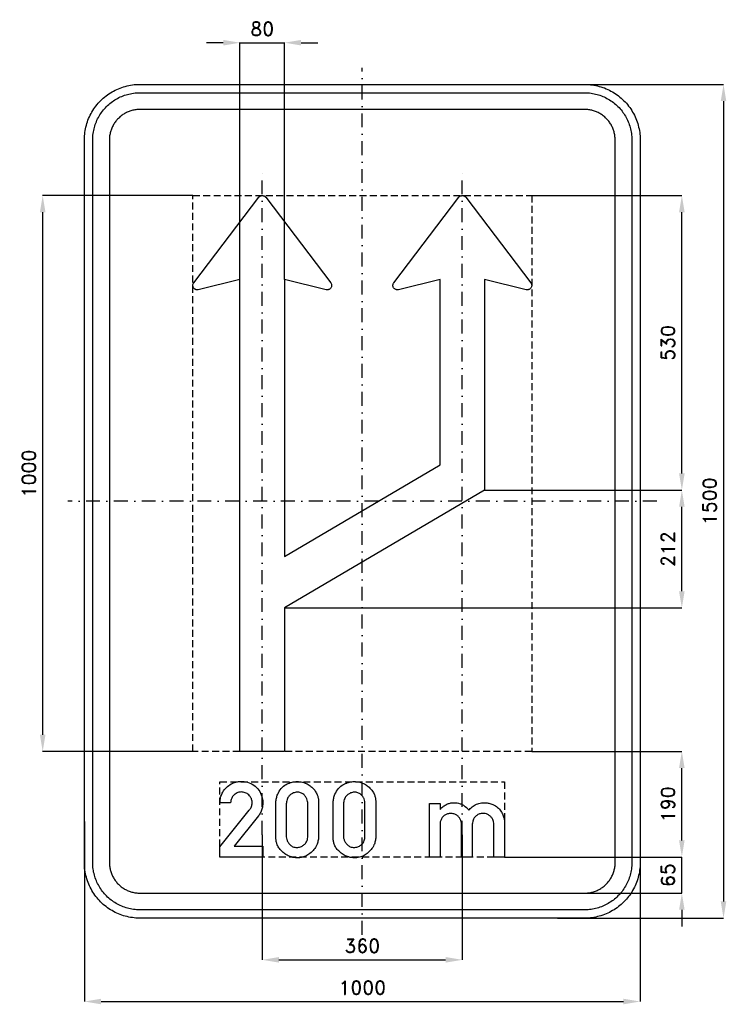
# Model space of a CAD drawing. Header units: millimetres. Extents: x -616 to 655, y -905 to 866.
import ezdxf

# ---------------------------------------------------------------- set-up
doc = ezdxf.new("R2010")
doc.units = ezdxf.units.MM
doc.header["$LTSCALE"] = 5
doc.linetypes.add('ČERCHOVANÁX2', pattern=[2, 1, -0.5, 0, -0.5])
doc.linetypes.add('ČÁRKOVANÁX2', pattern=[1.5, 1, -0.5])
doc.layers.add('Kóty', color=2, linetype='Continuous')
doc.layers.add('Značka', color=7, linetype='Continuous')
doc.styles.get("Standard").update_dxf_attribs({"font": 'romand.shx', "height": 25})
doc.dimstyles.get("Standard").update_dxf_attribs({"dimtxt": 25, "dimasz": 30, "dimexe": 0.18, "dimexo": 0.0625, "dimgap": 12.5, "dimtad": 1, "dimdec": 0, "dimzin": 0, "dimdsep": 46, "dimtxsty": 'Standard', "dimcen": 0.09, "dimadec": 0, "dimazin": 0, "dimtfac": 1, "dimtdec": 0, "dimtofl": 0, "dimtmove": 0, "dimatfit": 3, "dimfxl": 1, "dimtolj": 1, "dimtzin": 0, "dimarcsym": 0})

# ---------------------------------------------------------------- blocks, each defined once
blk = doc.blocks.new('*D0')
at = {"layer": 'Defpoints', "color": 0, "transparency": 16777216}
for p in [(-500, -576.2), (500, -596.8), (500, -900)]:
    blk.add_point(p, dxfattribs=at)
at = {"layer": 'Kóty', "color": 0, "lineweight": -2, "transparency": 16777216}
for p, q in [((-500, -576.2), (-500, -900.2)), ((500, -596.9), (500, -900.2)), ((-470, -900), (470, -900))]:
    blk.add_line(p, q, dxfattribs=at)
at = {"layer": 'Kóty', "color": 0, "transparency": 16777216}
for points in [[(-470, -895), (-470, -905), (-500, -900)], [(470, -895), (470, -905), (500, -900)]]:
    blk.add_solid(points, dxfattribs=at)
at = {"layer": 'Kóty', "color": 0, "transparency": 16777216, "insert": (0, -875), "char_height": 25, "attachment_point": 5}
blk.add_mtext('\\A1;1000', dxfattribs=at)
blk = doc.blocks.new('*D1')
at = {"layer": 'Defpoints', "color": 0, "transparency": 16777216}
for p in [(339.5, 750), (351.4, -750), (650, -750)]:
    blk.add_point(p, dxfattribs=at)
at = {"layer": 'Kóty', "color": 0, "lineweight": -2, "transparency": 16777216}
for p, q in [((339.6, 750), (650.2, 750)), ((650, 720), (650, -720)), ((351.5, -750), (650.2, -750))]:
    blk.add_line(p, q, dxfattribs=at)
at = {"layer": 'Kóty', "color": 0, "transparency": 16777216}
for points in [[(645, 720), (655, 720), (650, 750)], [(645, -720), (655, -720), (650, -750)]]:
    blk.add_solid(points, dxfattribs=at)
at = {"layer": 'Kóty', "color": 0, "transparency": 16777216, "insert": (625, 0), "char_height": 25, "attachment_point": 5, "rotation": 90}
blk.add_mtext('\\A1;1500', dxfattribs=at)
blk = doc.blocks.new('*D2')
at = {"layer": 'Defpoints', "color": 0, "transparency": 16777216}
for p in [(-180.015, -600.0625), (179.985, -600), (179.985, -825)]:
    blk.add_point(p, dxfattribs=at)
at = {"layer": 'Kóty', "color": 0, "lineweight": -2, "transparency": 16777216}
for p, q in [((-180.015, -600.125), (-180.015, -825.18)), ((179.985, -600.0625), (179.985, -825.18)), ((-150.015, -825), (149.985, -825))]:
    blk.add_line(p, q, dxfattribs=at)
at = {"layer": 'Kóty', "color": 0, "transparency": 16777216}
for points in [[(-150.015, -820), (-150.015, -830), (-180.015, -825)], [(149.985, -820), (149.985, -830), (179.985, -825)]]:
    blk.add_solid(points, dxfattribs=at)
at = {"layer": 'Kóty', "color": 0, "transparency": 16777216, "insert": (-0.015, -800), "char_height": 25, "attachment_point": 5}
blk.add_mtext('\\A1;360', dxfattribs=at)
blk = doc.blocks.new('*D3')
at = {"layer": 'Defpoints', "color": 0, "transparency": 16777216}
for p in [(-140.015, 825), (-220.015, 399.21), (-140.015, 399.21)]:
    blk.add_point(p, dxfattribs=at)
at = {"layer": 'Kóty', "color": 0, "lineweight": -2, "transparency": 16777216}
for p, q in [((-250.015, 825), (-280.015, 825)), ((-220.015, 399.2725), (-220.015, 825.18)), ((-140.015, 399.2725), (-140.015, 825.18)), ((-110.015, 825), (-80.015, 825))]:
    blk.add_line(p, q, dxfattribs=at)
at = {"layer": 'Kóty', "color": 0, "transparency": 16777216}
for points in [[(-250.015, 830), (-250.015, 820), (-220.015, 825)], [(-110.015, 830), (-110.015, 820), (-140.015, 825)]]:
    blk.add_solid(points, dxfattribs=at)
at = {"layer": 'Kóty', "color": 0, "transparency": 16777216, "insert": (-180.015, 850), "char_height": 25, "attachment_point": 5}
blk.add_mtext('\\A1;80', dxfattribs=at)
blk = doc.blocks.new('*D4')
at = {"layer": 'Defpoints', "color": 0, "transparency": 16777216}
for p in [(-575, 550), (-304.861, 550), (-304.9235, -450)]:
    blk.add_point(p, dxfattribs=at)
at = {"layer": 'Kóty', "color": 0, "lineweight": -2, "transparency": 16777216}
for p, q in [((-304.9235, 550), (-575.18, 550)), ((-575, -420), (-575, 520)), ((-304.986, -450), (-575.18, -450))]:
    blk.add_line(p, q, dxfattribs=at)
at = {"layer": 'Kóty', "color": 0, "transparency": 16777216}
for points in [[(-580, 520), (-570, 520), (-575, 550)], [(-580, -420), (-570, -420), (-575, -450)]]:
    blk.add_solid(points, dxfattribs=at)
at = {"layer": 'Kóty', "color": 0, "transparency": 16777216, "insert": (-600, 50), "char_height": 25, "attachment_point": 5, "rotation": 90}
blk.add_mtext('\\A1;1000', dxfattribs=at)
blk = doc.blocks.new('*D5')
at = {"layer": 'Defpoints', "color": 0, "transparency": 16777216}
for p in [(219.984, 20), (575, 20), (-140.015, -192)]:
    blk.add_point(p, dxfattribs=at)
at = {"layer": 'Kóty', "color": 0, "lineweight": -2, "transparency": 16777216}
for p, q in [((220.0465, 20), (575.18, 20)), ((575, -162), (575, -10)), ((-139.9525, -192), (575.18, -192))]:
    blk.add_line(p, q, dxfattribs=at)
at = {"layer": 'Kóty', "color": 0, "transparency": 16777216}
for points in [[(570, -10), (580, -10), (575, 20)], [(570, -162), (580, -162), (575, -192)]]:
    blk.add_solid(points, dxfattribs=at)
at = {"layer": 'Kóty', "color": 0, "transparency": 16777216, "insert": (550, -86), "char_height": 25, "attachment_point": 5, "rotation": 90}
blk.add_mtext('\\A1;212', dxfattribs=at)
blk = doc.blocks.new('*D6')
at = {"layer": 'Defpoints', "color": 0, "transparency": 16777216}
for p in [(304.86, 550), (575, 550), (220.0465, 20)]:
    blk.add_point(p, dxfattribs=at)
at = {"layer": 'Kóty', "color": 0, "lineweight": -2, "transparency": 16777216}
for p, q in [((304.9225, 550), (575.18, 550)), ((575, 50), (575, 520)), ((220.109, 20), (575.18, 20))]:
    blk.add_line(p, q, dxfattribs=at)
at = {"layer": 'Kóty', "color": 0, "transparency": 16777216}
for points in [[(570, 520), (580, 520), (575, 550)], [(570, 50), (580, 50), (575, 20)]]:
    blk.add_solid(points, dxfattribs=at)
at = {"layer": 'Kóty', "color": 0, "transparency": 16777216, "insert": (550, 285), "char_height": 25, "attachment_point": 5, "rotation": 90}
blk.add_mtext('\\A1;530', dxfattribs=at)
blk = doc.blocks.new('*D8')
at = {"layer": 'Defpoints', "color": 0, "transparency": 16777216}
for p in [(256, -640), (575, -640), (239.8, -705)]:
    blk.add_point(p, dxfattribs=at)
at = {"layer": 'Kóty', "color": 0, "lineweight": -2, "transparency": 16777216}
for p, q in [((575, -610), (575, -580)), ((256.1, -640), (575.2, -640)), ((239.8, -705), (575.2, -705)), ((575, -735), (575, -765))]:
    blk.add_line(p, q, dxfattribs=at)
at = {"layer": 'Kóty', "color": 0, "transparency": 16777216}
for points in [[(570, -610), (580, -610), (575, -640)], [(570, -735), (580, -735), (575, -705)]]:
    blk.add_solid(points, dxfattribs=at)
at = {"layer": 'Kóty', "color": 0, "transparency": 16777216, "insert": (550, -672.5), "char_height": 25, "attachment_point": 5, "rotation": 90}
blk.add_mtext('\\A1;65', dxfattribs=at)
blk = doc.blocks.new('*D9')
at = {"layer": 'Defpoints', "color": 0, "transparency": 16777216}
for p in [(304.86, -450), (575, -450), (256.0925, -640)]:
    blk.add_point(p, dxfattribs=at)
at = {"layer": 'Kóty', "color": 0, "lineweight": -2, "transparency": 16777216}
for p, q in [((304.9225, -450), (575.18, -450)), ((575, -610), (575, -480)), ((256.155, -640), (575.18, -640))]:
    blk.add_line(p, q, dxfattribs=at)
at = {"layer": 'Kóty', "color": 0, "transparency": 16777216}
for points in [[(570, -480), (580, -480), (575, -450)], [(570, -610), (580, -610), (575, -640)]]:
    blk.add_solid(points, dxfattribs=at)
at = {"layer": 'Kóty', "color": 0, "transparency": 16777216, "insert": (550, -545), "char_height": 25, "attachment_point": 5, "rotation": 90}
blk.add_mtext('\\A1;190', dxfattribs=at)

msp = doc.modelspace()

# ---------------------------------------------------------------- linework, layer by layer
at = {"layer": 'Kóty'}
for points in [[(-220.015, 825), (-140.015, 825)], [(575, -705), (575, -640)]]:
    msp.add_lwpolyline(points, dxfattribs=at)
at = {"layer": 'Značka', "color": 6, "linetype": 'ČERCHOVANÁX2', "ltscale": 5}
for points in [[(0, -780), (0, 780)], [(-180.015, -600), (-180.015, 600)], [(179.985, -600), (179.985, 600)], [(530, 0), (-530, 0)]]:
    msp.add_lwpolyline(points, dxfattribs=at)
at = {"layer": 'Značka', "color": 5}
for points in [[(-400, -750), (-400.393, -749.9988), (-400.785, -749.9969, -0.0321801), (-413.6978, -749.0925, -0.0354432), (-426.3873, -746.4557, -0.0362667), (-438.6591, -742.3068, -0.0344205), (-450.2266, -736.4713, -0.0337216), (-461.0042, -729.2849, -0.0340847), (-470.7107, -720.7107, -0.0342086), (-479.2931, -711.0064, -0.0342292), (-486.4713, -700.2266, -0.0340441), (-492.2651, -688.6512, -0.0334121), (-496.4557, -676.3873, -0.0341269), (-499.1355, -663.6918, -0.0367447), (-499.9969, -650.785), (-499.9989, -650.393), (-500, -650), (-500, 650), (-499.9988, 650.39), (-499.9969, 650.79, -0.0321796), (-499.0925, 663.7, -0.0354411), (-496.4557, 676.39, -0.0362697), (-492.3068, 688.66, -0.0344172), (-486.4713, 700.23, -0.033719), (-479.2849, 711, -0.0340776), (-470.7107, 720.71, -0.0342077), (-461.0064, 729.29, -0.0342268), (-450.2266, 736.47, -0.0340514), (-438.6512, 742.27, -0.0334162), (-426.3873, 746.46, -0.0341286), (-413.6918, 749.14, -0.0367456), (-400.785, 750), (-400.393, 750), (-400, 750), (400, 750), (400.393, 750), (400.785, 750, -0.0321794), (413.698, 749.09, -0.0354509), (426.387, 746.46, -0.0362816), (438.659, 742.31, -0.0344246), (450.227, 736.47, -0.0337312), (461.004, 729.28, -0.034081), (470.711, 720.71, -0.0342138), (479.293, 711.01, -0.0342285), (486.471, 700.23, -0.0340344), (492.265, 688.65, -0.0334114), (496.46, 676.39, -0.0341223), (499.14, 663.69, -0.0367412), (500, 650.79), (500, 650.39), (500, 650), (500, -650), (500, -650.393), (500, -650.785, -0.0321792), (499.09, -663.6978, -0.0354418), (496.46, -676.3873, -0.0362638), (492.307, -688.6591, -0.0344153), (486.471, -700.2266, -0.0337192), (479.285, -711.0042, -0.034086), (470.711, -720.7107, -0.0342054), (461.006, -729.2931, -0.0342295), (450.227, -736.4713, -0.0340459), (438.651, -742.2651, -0.0334135), (426.387, -746.4557, -0.034127), (413.692, -749.1355, -0.036745), (400.785, -749.9969), (400.393, -749.9989), (400, -750), (-400, -750)], [(-400, -735), (-400.334, -734.999), (-400.668, -734.9974, -0.0321799), (-411.6431, -734.2286, -0.0354431), (-422.4292, -731.9874, -0.036267), (-432.8602, -728.4608, -0.0344205), (-442.6926, -723.5006, -0.0337214), (-451.8536, -717.3922, -0.0340847), (-460.1041, -710.1041, -0.0342085), (-467.3991, -701.8554, -0.0342292), (-473.5006, -692.6926, -0.0340447), (-478.4254, -682.8535, -0.0334123), (-481.9874, -672.4292, -0.0341271), (-484.2652, -661.638, -0.0367448), (-484.9974, -650.668), (-484.9991, -650.334), (-485, -650), (-485, 650), (-484.999, 650.33), (-484.9974, 650.67, -0.0321808), (-484.2286, 661.64, -0.0354437), (-481.9874, 672.43, -0.0362674), (-478.4608, 682.86, -0.034419), (-473.5006, 692.69, -0.0337112), (-467.3922, 701.85, -0.0340785), (-460.1041, 710.1, -0.034195), (-451.8554, 717.4, -0.0342194), (-442.6926, 723.5, -0.0340514), (-432.8535, 728.43, -0.0334085), (-422.4292, 731.99, -0.0341207), (-411.638, 734.27, -0.0367451), (-400.668, 735), (-400.334, 735), (-400, 735), (400, 735), (400.334, 735), (400.668, 735, -0.0321738), (411.643, 734.23, -0.0354396), (422.429, 731.99, -0.0362613), (432.86, 728.46, -0.0344296), (442.693, 723.5, -0.0337309), (451.854, 717.39, -0.0340802), (460.104, 710.1, -0.0342125), (467.399, 701.86, -0.03423), (473.501, 692.69, -0.0340367), (478.425, 682.85, -0.0334178), (481.987, 672.43, -0.0341274), (484.265, 661.64, -0.0367509), (484.997, 650.67), (484.999, 650.33), (485, 650), (485, -650), (484.999, -650.334), (484.997, -650.668, -0.0321847), (484.229, -661.6431, -0.0354498), (481.987, -672.4292, -0.0362714), (478.461, -682.8602, -0.0344187), (473.501, -692.6926, -0.0337149), (467.392, -701.8536, -0.0340831), (460.104, -710.1041, -0.0342094), (451.855, -717.3991, -0.0342308), (442.693, -723.5006, -0.0340424), (432.854, -728.4254, -0.0334111), (422.429, -731.9874, -0.0341271), (411.638, -734.2652, -0.0367448), (400.668, -734.9974), (400.334, -734.9991), (400, -735), (-400, -735)], [(-400, -705), (400, -705), (400.216, -704.9994), (400.432, -704.9983, 0.0321799), (407.534, -704.5008, 0.0354424), (414.513, -703.0507, 0.0362647), (421.263, -700.7687, 0.0344223), (427.625, -697.5592, 0.033717), (433.552, -693.6067, 0.034088), (438.891, -688.8909, 0.0342122), (443.611, -683.5535, 0.0342287), (447.559, -677.6246, 0.0340415), (450.746, -671.2582, 0.0334124), (453.051, -664.513, 0.0341249), (454.525, -657.5305, 0.0367432), (454.998, -650.432), (454.999, -650.216), (455, -650), (455, 650), (454.999, 650.22), (454.998, 650.43, 0.0321867), (454.501, 657.53, 0.0354421), (453.051, 664.51, 0.0362779), (450.769, 671.26, 0.0344207), (447.559, 677.62, 0.0337176), (443.607, 683.55, 0.0340785), (438.891, 688.89, 0.0341988), (433.554, 693.61, 0.0342361), (427.625, 697.56, 0.0340303), (421.258, 700.75, 0.033395), (414.513, 703.05, 0.0341092), (407.53, 704.52, 0.0367438), (400.432, 705), (400.216, 705), (400, 705), (-400, 705), (-400.216, 705), (-400.432, 705, 0.0321706), (-407.5338, 704.5, 0.0354292), (-414.513, 703.05, 0.036266), (-421.2625, 700.77, 0.0344312), (-427.6246, 697.56, 0.0337345), (-433.5523, 693.61, 0.034079), (-438.8909, 688.89, 0.0342245), (-443.6112, 683.55, 0.0342352), (-447.5592, 677.62, 0.0340405), (-450.7458, 671.26, 0.0334087), (-453.0507, 664.51, 0.034125), (-454.5245, 657.53, 0.0367448), (-454.9983, 650.43), (-454.9994, 650.22), (-455, 650), (-455, -650), (-454.9994, -650.216), (-454.9983, -650.432, 0.0321797), (-454.5008, -657.5338, 0.0354429), (-453.0507, -664.513, 0.0362669), (-450.7687, -671.2625, 0.0344214), (-447.5592, -677.6246, 0.0337215), (-443.6067, -683.5523, 0.0340845), (-438.8909, -688.8909, 0.0342083), (-433.5535, -693.6112, 0.0342301), (-427.6246, -697.5592, 0.0340439), (-421.2582, -700.7458, 0.0334124), (-414.513, -703.0507, 0.0341275), (-407.5305, -704.5245, 0.0367453), (-400.432, -704.9983), (-400.216, -704.9994), (-400, -705)], [(-220.01, -450), (-220.01, 399.21), (-294.98, 380.66), (-295.07, 380.64), (-295.17, 380.62), (-295.39, 380.57), (-295.62, 380.53, -0.032535), (-296.66, 380.43, -0.0354495), (-297.71, 380.47, -0.0363036), (-298.74, 380.64, -0.034639), (-299.74, 380.95, -0.0340596), (-300.69, 381.38, -0.0344898), (-301.58, 381.94, -0.0345705), (-302.39, 382.6), (-303.1, 383.37), (-303.71, 384.22), (-304.2, 385.14), (-304.57, 386.12), (-304.8, 387.14), (-304.9, 388.19), (-304.86, 389.23), (-304.69, 390.26), (-304.38, 391.26), (-303.95, 392.22), (-303.39, 393.1), (-303.33, 393.19), (-303.27, 393.27), (-186.38, 546.84), (-186.32, 546.92), (-186.26, 546.99), (-185.68, 547.65), (-185.03, 548.24, -0.0355513), (-184.17, 548.84, -0.0347795), (-183.24, 549.32, -0.0345272), (-182.26, 549.68, -0.0344334), (-181.24, 549.91, -0.0344267), (-180.19, 550, -0.0341867), (-179.15, 549.95, -0.0343294), (-178.12, 549.77, -0.034714), (-177.12, 549.46, -0.0343644), (-176.17, 549.02, -0.033377), (-175.29, 548.45, -0.0344542), (-174.48, 547.78, -0.0379305), (-173.78, 547.01), (-173.71, 546.93), (-173.65, 546.84), (-56.76, 393.27), (-56.71, 393.2), (-56.65, 393.12), (-56.52, 392.93), (-56.39, 392.74), (-55.88, 391.82), (-55.5, 390.85), (-55.25, 389.83), (-55.14, 388.79), (-55.16, 387.74), (-55.32, 386.71), (-55.6, 385.7), (-56.03, 384.74), (-56.57, 383.85), (-57.22, 383.03), (-57.97, 382.3), (-58.82, 381.69), (-59.73, 381.18, -0.0347118), (-60.71, 380.8, -0.0343978), (-61.72, 380.55, -0.0332676), (-62.77, 380.43, -0.0345758), (-63.81, 380.45, -0.0383687), (-64.85, 380.61), (-64.95, 380.64), (-65.05, 380.66), (-140.01, 399.21), (-140.01, -99.159), (139.98, 65.73), (139.98, 399.21), (65.02, 380.66), (64.93, 380.64), (64.83, 380.62), (64.61, 380.57), (64.38, 380.53, -0.032535), (63.34, 380.43, -0.0354583), (62.29, 380.47, -0.0363036), (61.26, 380.64, -0.034639), (60.26, 380.95), (59.31, 381.38), (58.42, 381.94), (57.61, 382.6), (56.9, 383.37), (56.29, 384.22), (55.8, 385.14), (55.43, 386.12), (55.2, 387.14), (55.1, 388.19), (55.14, 389.23), (55.31, 390.26), (55.62, 391.26), (56.05, 392.22), (56.61, 393.1), (56.67, 393.19), (56.73, 393.27), (173.62, 546.84), (173.68, 546.92), (173.74, 546.99), (174.32, 547.65), (174.97, 548.24), (175.83, 548.84), (176.76, 549.32, -0.0342222), (177.74, 549.68, -0.0345222), (178.76, 549.91, -0.0345425), (179.81, 550, -0.0343043), (180.85, 549.95, -0.0341902), (181.88, 549.77, -0.0346849), (182.88, 549.46, -0.0342664), (183.83, 549.02), (184.71, 548.45), (185.52, 547.78), (186.22, 547.01), (186.28, 546.93), (186.35, 546.84), (303.24, 393.27), (303.29, 393.2), (303.35, 393.12), (303.48, 392.93), (303.61, 392.74), (304.12, 391.82), (304.49, 390.85), (304.75, 389.83), (304.86, 388.79), (304.84, 387.74), (304.68, 386.71), (304.4, 385.7), (303.97, 384.74), (303.43, 383.85), (302.78, 383.03), (302.02, 382.3), (301.18, 381.69), (300.26, 381.18), (299.29, 380.8, -0.0343658), (298.27, 380.55, -0.0332676), (297.23, 380.43, -0.0343456), (296.18, 380.45, -0.0384283), (295.15, 380.61), (295.05, 380.64), (294.95, 380.66), (219.98, 399.21), (219.98, 20), (-140.01, -192), (-140.01, -450), (-220.01, -450)], [(-256.03, -640), (-256.03, -621.958), (-203.22, -555.498), (-202.45, -554.521), (-201.71, -553.516, 0.0829791), (-198.85, -547.512, 0.0943981), (-198.22, -540.887, 0.0921532), (-199.61, -534.894, 0.0840255), (-203.01, -529.694, 0.0981467), (-208.99, -525.033, 0.106049), (-216.25, -523.098, 0.106166), (-223.63, -524.027, 0.0999533), (-230.11, -527.837, 0.0837277), (-234.15, -532.512, 0.0916537), (-236.31, -538.159), (-236.64, -540.244), (-236.82, -542.35), (-256.03, -542.35), (-255.98, -540.535), (-255.89, -538.722, -0.0594225), (-254.29, -530.616, -0.058226), (-250.83, -523.042, -0.0721484), (-244.4, -514.743, -0.0722198), (-235.92, -508.614, -0.0614808), (-227.77, -505.261, -0.0599421), (-219.03, -503.959, -0.0830621), (-206.56, -505.412, -0.0870443), (-195.24, -510.92, -0.0877596), (-186.16, -519.658, -0.0877873), (-180.63, -530.903, -0.0684788), (-178.91, -540.504, -0.0624169), (-179.73, -550.253, -0.0506904), (-181.84, -557.506, -0.0618401), (-185.48, -564.034), (-186.2, -565.02), (-186.94, -565.989), (-230.8, -620.734), (-178.97, -620.734), (-178.97, -640), (-256.03, -640)], [(-155.34, -544.094), (-155.35, -542.884), (-155.34, -541.675, -0.0490265), (-154.46, -534.293, -0.0499929), (-152.12, -527.163, -0.0795418), (-145.92, -516.976, -0.0890969), (-136.81, -509.43, -0.0597951), (-129.83, -506.201, -0.0520207), (-122.29, -504.592, -0.0620169), (-112.46, -504.58, -0.0645003), (-102.96, -507.011, -0.0554379), (-95.61, -510.687, -0.0554872), (-89.25, -515.884, -0.0511063), (-84.57, -521.502, -0.0548889), (-81.19, -527.964, -0.0452566), (-79.46, -533.51, -0.0459917), (-78.77, -539.256), (-78.74, -541.268), (-78.77, -543.278), (-78.77, -602.116), (-78.76, -603.325), (-78.77, -604.534, -0.0517783), (-79.68, -611.531, -0.049691), (-81.99, -618.245, -0.0667972), (-87.02, -626.695, -0.065912), (-94.09, -633.545, -0.0611027), (-101.69, -638.187, -0.0641443), (-110.2, -640.802, -0.0696624), (-119.99, -641.323, -0.0674499), (-129.55, -639.198, -0.0568158), (-137.26, -635.548, -0.0496032), (-144.06, -630.325, -0.0480623), (-149.21, -624.754, -0.0659016), (-152.92, -618.245, -0.0547556), (-154.72, -612.326, -0.0423693), (-155.34, -606.152), (-155.37, -604.131), (-155.34, -602.116), (-155.34, -544.094)], [(-52.33, -544.094), (-52.34, -542.884), (-52.33, -541.675, -0.0490265), (-51.45, -534.293, -0.0499929), (-49.11, -527.163, -0.0795418), (-42.91, -516.976, -0.0890969), (-33.8, -509.43, -0.0597951), (-26.82, -506.201, -0.0520207), (-19.29, -504.592, -0.0620169), (-9.46, -504.58, -0.0645003), (0.05, -507.011, -0.0554379), (7.4, -510.687, -0.0554872), (13.76, -515.884, -0.0511063), (18.43, -521.502, -0.0548889), (21.82, -527.964, -0.0452566), (23.54, -533.51, -0.0459917), (24.24, -539.256), (24.27, -541.268), (24.24, -543.278), (24.24, -602.116), (24.25, -603.325), (24.24, -604.534, -0.0517783), (23.33, -611.531, -0.049691), (21.02, -618.245, -0.0667972), (15.99, -626.695, -0.065912), (8.92, -633.545, -0.0611027), (1.31, -638.187, -0.0641443), (-7.19, -640.802, -0.0696624), (-16.98, -641.323, -0.0674499), (-26.54, -639.198, -0.0568158), (-34.25, -635.548, -0.0496032), (-41.06, -630.325, -0.0480623), (-46.2, -624.754, -0.0659016), (-49.91, -618.245, -0.0547556), (-51.71, -612.326, -0.0423693), (-52.33, -606.152), (-52.36, -604.131), (-52.33, -602.116), (-52.33, -544.094)], [(-136.81, -544.094), (-136.81, -602.116), (-136.82, -602.925), (-136.81, -603.733, 0.0738963), (-135.86, -608.731, 0.0595341), (-133.59, -613.408, 0.0707199), (-129.76, -618.217, 0.0945857), (-124.71, -621.466, 0.108402), (-117.96, -622.799, 0.0875516), (-111.02, -621.466, 0.0781521), (-105.53, -618.612, 0.08816), (-101.34, -614.209, 0.0617759), (-99.38, -610.531, 0.0611714), (-98.36, -606.503), (-98.17, -604.314), (-98.12, -602.116), (-98.12, -544.094), (-98.25, -542.184), (-98.46, -540.283, 0.0583392), (-99.73, -535.533, 0.0647204), (-102.14, -531.198, 0.0880889), (-106.72, -526.589, 0.0978886), (-112.62, -523.942, 0.0998457), (-119.19, -523.529, 0.0882648), (-125.51, -525.545, 0.0741645), (-130.17, -528.708, 0.0756998), (-133.66, -533.055, 0.0525995), (-135.4, -536.706, 0.0461164), (-136.39, -540.62), (-136.63, -542.354), (-136.81, -544.094)], [(-33.8, -544.094), (-33.8, -602.116), (-33.81, -602.925), (-33.8, -603.733, 0.0738963), (-32.85, -608.731, 0.0595341), (-30.58, -613.408, 0.0707199), (-26.75, -618.217, 0.0945857), (-21.71, -621.466, 0.108402), (-14.95, -622.799, 0.0875516), (-8.01, -621.466, 0.0781521), (-2.52, -618.612, 0.08816), (1.67, -614.209, 0.0617759), (3.63, -610.531, 0.0611714), (4.65, -606.503), (4.84, -604.314), (4.89, -602.116), (4.89, -544.094), (4.76, -542.184), (4.55, -540.283, 0.0583392), (3.27, -535.533, 0.0647204), (0.86, -531.198, 0.0880889), (-3.72, -526.589, 0.0978886), (-9.61, -523.942, 0.0998457), (-16.18, -523.529, 0.0882648), (-22.51, -525.545, 0.0741645), (-27.16, -528.708, 0.0756998), (-30.65, -533.055, 0.0525995), (-32.39, -536.706, 0.0461164), (-33.38, -540.62), (-33.62, -542.354), (-33.8, -544.094)], [(120.66, -639.986), (120.66, -543.517), (140.04, -543.517), (140.04, -554.261), (141.1, -553.087), (142.18, -551.941, -0.0538256), (147.45, -547.642, -0.0546358), (153.54, -544.558, -0.0497782), (159.36, -542.826, -0.0499047), (165.4, -542.28, -0.0445993), (170.78, -542.705, -0.0453435), (175.99, -544.08, -0.0415337), (180.77, -546.2, -0.0347546), (185.18, -549.03), (187.6, -550.943), (189.78, -553.108), (190.8, -554.331), (191.78, -555.597), (192.92, -554.243), (194.11, -552.925, -0.072075), (201.34, -547.269, -0.0664565), (209.88, -543.756, -0.0355099), (214.59, -542.683, -0.0358379), (219.38, -542.294, -0.05052), (226.27, -542.853, -0.0496604), (232.97, -544.783, -0.0682901), (241.4, -549.328, -0.0733018), (248.21, -556.005, -0.0568437), (252.23, -562.357, -0.0488648), (254.83, -569.406), (255.46, -571.997), (255.86, -574.623), (255.96, -575.81), (256.03, -577), (256.03, -639.986), (236.66, -639.986), (236.66, -580.895), (236.64, -580.171), (236.61, -579.447), (236, -575.843), (234.68, -572.416, 0.0676888), (232, -568.307, 0.066944), (228.33, -565.047, 0.0735534), (223.5, -562.565, 0.0743163), (218.16, -561.587, 0.080741), (212.29, -562.172, 0.0806605), (206.88, -564.583, 0.0705074), (202.99, -567.785, 0.0753606), (200.2, -571.923, 0.0507408), (198.88, -575.415), (198.16, -579.081), (198.09, -579.609), (198.02, -580.136), (198.02, -639.986), (178.69, -639.986), (178.69, -580.516), (178.66, -579.707), (178.61, -578.898, 0.0737768), (177.49, -574.076, 0.0690263), (175.04, -569.716, 0.0747189), (171.3, -565.774, 0.0737741), (166.56, -563.092, 0.0890559), (159.93, -561.603, 0.093657), (153.22, -562.544, 0.0733258), (148.64, -564.67, 0.0711427), (144.85, -568.014, 0.0770048), (141.72, -572.836, 0.0779908), (140.21, -578.322), (140.12, -579.053), (140.04, -579.784), (140.04, -639.986), (120.66, -639.986)]]:
    msp.add_lwpolyline(points, format="xyb", dxfattribs=at)
at = {"layer": 'Značka', "color": 6, "linetype": 'ČÁRKOVANÁX2', "ltscale": 2.5}
for points in [[(-304.86, -450), (-304.86, 550), (304.86, 550), (304.86, -450), (-304.86, -450)], [(-256.03, -640), (-256.03, -505), (256.03, -505), (256.03, -640), (-256.03, -640)]]:
    msp.add_lwpolyline(points, dxfattribs=at)

# ---------------------------------------------------------------- dimensions: what is measured, and where the dimension line sits
at = {"layer": 'Kóty'}
for base, p1, p2, picture, middle in [((-140.015, 825), (-220.015, 399.21), (-140.015, 399.21), '*D3', (-180.015, 850)), ((500, -900), (-500, -576.1692), (500, -596.7977), '*D0', (0, -875)), ((179.985, -825), (-180.015, -600.0625), (179.985, -600), '*D2', (-0.015, -800))]:
    dim = msp.add_linear_dim(base=base, p1=p1, p2=p2, dimstyle='Standard', dxfattribs=at)
    dim.commit()
    dim.dimension.update_dxf_attribs({"geometry": picture, "text_midpoint": middle})
for base, p1, p2, picture, middle in [((650, -750), (339.5288, 750), (351.414, -750), '*D1', (625, 0)), ((-575, 550), (-304.9235, -450), (-304.861, 550), '*D4', (-600, 50)), ((575, 550), (220.0465, 20), (304.86, 550), '*D6', (550, 285)), ((575, 20), (-140.015, -192), (219.984, 20), '*D5', (550, -86)), ((575, -450), (256.0925, -640), (304.86, -450), '*D9', (550, -545)), ((575, -640), (239.7732, -705), (256.03, -640), '*D8', (550, -672.5))]:
    dim = msp.add_linear_dim(base=base, p1=p1, p2=p2, angle=90, dimstyle='Standard', dxfattribs=at)
    dim.commit()
    dim.dimension.update_dxf_attribs({"geometry": picture, "text_midpoint": middle})

doc.saveas('drawing.dxf')
